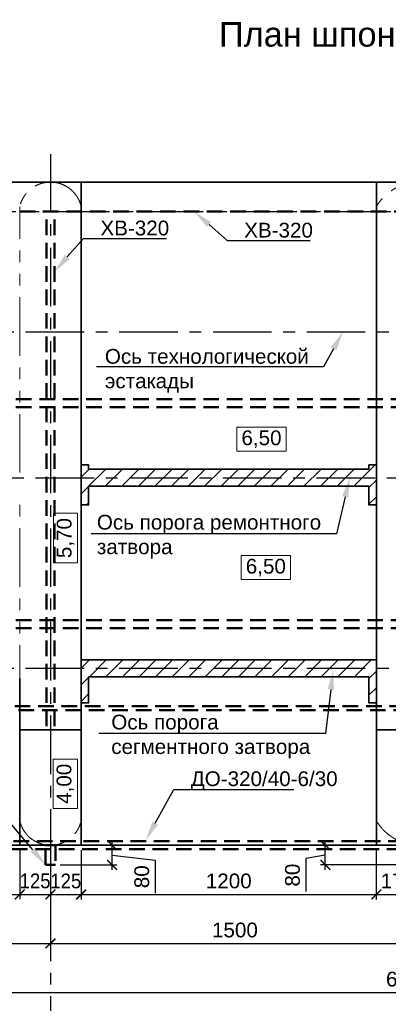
# Model space of a CAD drawing. Header units: millimetres. Extents: x -695122 to 440517, y 417968 to 574899.
# Tile 15 of 39: x -581687 to -566701, y 475319 to 515408. Entities that reach past the tile are written whole.
import ezdxf
from ezdxf import colors
from ezdxf.entities.mleader import LeaderData, LeaderLine
from ezdxf.math import Vec2, Vec3

# ---------------------------------------------------------------- set-up
doc = ezdxf.new("R2010")
doc.units = ezdxf.units.MM
for name, pattern in [('PHANTOM', [63.5, 31.75, -6.35, 6.35, -6.35, 6.35, -6.35]), ('осевая', [50.8, 31.75, -6.35, 6.35, -6.35]), ('штриховая', [19.05, 12.7, -6.35])]:
    doc.linetypes.add(name, pattern=pattern)
for name, color, linetype, lineweight in [('0_Выноски и размеры', 7, 'Continuous', 9), ('Бетон', 7, 'Continuous', 50), ('Отдел_Заглавные надписи', 7, 'Continuous', 30), ('Шпонка', 1, 'Continuous', 50)]:
    doc.layers.add(name, color=color, linetype=linetype, lineweight=lineweight)
for name, color, linetype in [('otmetki', 7, 'Continuous'), ('Оси', 1, 'осевая'), ('Размеры', 7, 'Continuous')]:
    doc.layers.add(name, color=color, linetype=linetype)
doc.styles.add('arial', font='arial.ttf')
doc.styles.add('Рогун1', font='arial.ttf')
doc.dimstyles.new('100 мм', dxfattribs={"dimscale": 100, "dimtxt": 3.5, "dimasz": 2, "dimexe": 1, "dimexo": 1, "dimgap": 1.2, "dimtad": 1, "dimdec": 0, "dimlfac": 0.1, "dimrnd": 0.0001, "dimtxsty": 'Рогун1', "dimblk": 'ARCHTICK', "dimcen": 2.5, "dimdle": 1, "dimaunit": 1, "dimadec": 1, "dimazin": 0, "dimtfac": 1, "dimtdec": 0, "dimtmove": 1, "dimatfit": 3, "dimldrblk": 'ARCHTICK', "dimfxl": 1, "dimtfill": 1, "dimarcsym": 0})

# ---------------------------------------------------------------- blocks, each defined once
blk = doc.blocks.new('_ArchTick')
at = {"color": 0, "linetype": 'ByBlock', "const_width": 0.15}
blk.add_lwpolyline([(-0.5, -0.5), (0.5, 0.5)], dxfattribs=at)
blk = doc.blocks.new('*D185')
at = {"layer": 'Defpoints', "color": 0, "ltscale": 200, "transparency": 16777216}
for p in [(-580237, 481795), (-577933, 481795), (-580237, 480995)]:
    blk.add_point(p, dxfattribs=at)
at = {"layer": 'Размеры', "color": 0, "lineweight": -2, "ltscale": 200, "transparency": 16777216}
for p, q in [((-577933, 480795), (-577933, 481995)), ((-580037, 481795), (-577733, 481795)), ((-577933, 481395), (-576175, 481183)), ((-576175, 481183), (-576175, 479844)), ((-580037, 480995), (-577733, 480995))]:
    blk.add_line(p, q, dxfattribs=at)
at = {"layer": 'Размеры', "color": 0, "lineweight": -2, "ltscale": 200, "transparency": 16777216, "xscale": 400, "yscale": 400, "zscale": 400}
for p, rotation in [((-577933, 481795), 90), ((-577933, 480995), 270)]:
    blk.add_blockref('_ArchTick', p, dxfattribs=dict(at, rotation=rotation))
at = {"layer": 'Размеры', "color": 0, "ltscale": 200, "transparency": 16777216, "insert": (-576722, 480513), "char_height": 600, "attachment_point": 5, "rotation": 90, "style": 'Рогун1'}
blk.add_mtext('80', dxfattribs=at)
blk = doc.blocks.new('*D260')
at = {"layer": 'Defpoints', "color": 0, "ltscale": 200, "transparency": 16777216}
for p in [(-569262, 481795), (-565637, 481795), (-565637, 480995)]:
    blk.add_point(p, dxfattribs=at)
at = {"layer": 'Размеры', "color": 0, "lineweight": -2, "ltscale": 200, "transparency": 16777216}
for p, q in [((-569262, 480795), (-569262, 481995)), ((-565837, 481795), (-569462, 481795)), ((-569262, 481395), (-570047, 481249)), ((-570047, 481249), (-570047, 479910)), ((-565837, 480995), (-569462, 480995))]:
    blk.add_line(p, q, dxfattribs=at)
at = {"layer": 'Размеры', "color": 0, "lineweight": -2, "ltscale": 200, "transparency": 16777216, "xscale": 400, "yscale": 400, "zscale": 400}
for p, rotation in [((-569262, 481795), 90), ((-569262, 480995), 270)]:
    blk.add_blockref('_ArchTick', p, dxfattribs=dict(at, rotation=rotation))
at = {"layer": 'Размеры', "color": 0, "ltscale": 200, "transparency": 16777216, "insert": (-570594, 480579), "char_height": 600, "attachment_point": 5, "rotation": 90, "style": 'Рогун1'}
blk.add_mtext('80', dxfattribs=at)
blk = doc.blocks.new('*D189')
at = {"layer": 'Defpoints', "color": 0, "transparency": 16777216}
for p in [(-580437, 481795), (-595437, 479795), (-580437, 477795)]:
    blk.add_point(p, dxfattribs=at)
at = {"layer": 'Размеры', "color": 0, "lineweight": -2, "transparency": 16777216}
for p, q in [((-580437, 481595), (-580437, 477595)), ((-595437, 479595), (-595437, 477595)), ((-595637, 477795), (-580237, 477795))]:
    blk.add_line(p, q, dxfattribs=at)
at = {"layer": 'Размеры', "color": 0, "lineweight": -2, "transparency": 16777216, "xscale": 400, "yscale": 400, "zscale": 400, "rotation": 180}
blk.add_blockref('_ArchTick', (-595437, 477795), dxfattribs=at)
at = {"layer": 'Размеры', "color": 0, "lineweight": -2, "transparency": 16777216, "xscale": 400, "yscale": 400, "zscale": 400}
blk.add_blockref('_ArchTick', (-580437, 477795), dxfattribs=at)
at = {"layer": 'Размеры', "color": 0, "transparency": 16777216, "insert": (-587937, 478341), "char_height": 600, "attachment_point": 5, "style": 'Рогун1'}
blk.add_mtext('1500', dxfattribs=at)
blk = doc.blocks.new('*D165')
at = {"layer": 'Defpoints', "color": 0, "transparency": 16777216}
for p in [(-580437, 481795), (-565437, 481795), (-565437, 477795)]:
    blk.add_point(p, dxfattribs=at)
at = {"layer": 'Размеры', "color": 0, "lineweight": -2, "transparency": 16777216}
for p, q in [((-580437, 481595), (-580437, 477595)), ((-565437, 481595), (-565437, 477595)), ((-580637, 477795), (-565237, 477795))]:
    blk.add_line(p, q, dxfattribs=at)
at = {"layer": 'Размеры', "color": 0, "lineweight": -2, "transparency": 16777216, "xscale": 400, "yscale": 400, "zscale": 400, "rotation": 180}
blk.add_blockref('_ArchTick', (-580437, 477795), dxfattribs=at)
at = {"layer": 'Размеры', "color": 0, "lineweight": -2, "transparency": 16777216, "xscale": 400, "yscale": 400, "zscale": 400}
blk.add_blockref('_ArchTick', (-565437, 477795), dxfattribs=at)
at = {"layer": 'Размеры', "color": 0, "transparency": 16777216, "insert": (-572937, 478341), "char_height": 600, "attachment_point": 5, "style": 'Рогун1'}
blk.add_mtext('1500', dxfattribs=at)
blk = doc.blocks.new('*D167')
at = {"layer": 'Defpoints', "color": 0, "transparency": 16777216}
for p in [(-596287, 481795), (-535437, 481795), (-535437, 475795)]:
    blk.add_point(p, dxfattribs=at)
at = {"layer": 'Размеры', "color": 0, "lineweight": -2, "transparency": 16777216}
for p, q in [((-596287, 481595), (-596287, 475595)), ((-535437, 481595), (-535437, 475595)), ((-596487, 475795), (-535237, 475795))]:
    blk.add_line(p, q, dxfattribs=at)
at = {"layer": 'Размеры', "color": 0, "lineweight": -2, "transparency": 16777216, "xscale": 400, "yscale": 400, "zscale": 400, "rotation": 180}
blk.add_blockref('_ArchTick', (-596287, 475795), dxfattribs=at)
at = {"layer": 'Размеры', "color": 0, "lineweight": -2, "transparency": 16777216, "xscale": 400, "yscale": 400, "zscale": 400}
blk.add_blockref('_ArchTick', (-535437, 475795), dxfattribs=at)
at = {"layer": 'Размеры', "color": 0, "transparency": 16777216, "insert": (-565862, 476341), "char_height": 600, "attachment_point": 5, "style": 'Рогун1'}
blk.add_mtext('6085', dxfattribs=at)
blk = doc.blocks.new('*D173')
at = {"layer": 'Defpoints', "color": 0, "transparency": 16777216}
for p in [(-593687, 481795), (-581687, 481795), (-581687, 479795)]:
    blk.add_point(p, dxfattribs=at)
at = {"layer": 'Размеры', "color": 0, "lineweight": -2, "transparency": 16777216}
for p, q in [((-593687, 481595), (-593687, 479595)), ((-581687, 481595), (-581687, 479595)), ((-593887, 479795), (-581487, 479795))]:
    blk.add_line(p, q, dxfattribs=at)
at = {"layer": 'Размеры', "color": 0, "lineweight": -2, "transparency": 16777216, "xscale": 400, "yscale": 400, "zscale": 400, "rotation": 180}
blk.add_blockref('_ArchTick', (-593687, 479795), dxfattribs=at)
at = {"layer": 'Размеры', "color": 0, "lineweight": -2, "transparency": 16777216, "xscale": 400, "yscale": 400, "zscale": 400}
blk.add_blockref('_ArchTick', (-581687, 479795), dxfattribs=at)
at = {"layer": 'Размеры', "color": 0, "transparency": 16777216, "insert": (-587687, 480341), "char_height": 600, "attachment_point": 5, "style": 'Рогун1'}
blk.add_mtext('1200', dxfattribs=at)
blk = doc.blocks.new('*D174')
at = {"layer": 'Defpoints', "color": 0, "transparency": 16777216}
for p in [(-579187, 481795), (-567187, 481795), (-567187, 479791)]:
    blk.add_point(p, dxfattribs=at)
at = {"layer": 'Размеры', "color": 0, "lineweight": -2, "transparency": 16777216}
for p, q in [((-579187, 481595), (-579187, 479591)), ((-567187, 481595), (-567187, 479591)), ((-579387, 479791), (-566987, 479791))]:
    blk.add_line(p, q, dxfattribs=at)
at = {"layer": 'Размеры', "color": 0, "lineweight": -2, "transparency": 16777216, "xscale": 400, "yscale": 400, "zscale": 400, "rotation": 180}
blk.add_blockref('_ArchTick', (-579187, 479791), dxfattribs=at)
at = {"layer": 'Размеры', "color": 0, "lineweight": -2, "transparency": 16777216, "xscale": 400, "yscale": 400, "zscale": 400}
blk.add_blockref('_ArchTick', (-567187, 479791), dxfattribs=at)
at = {"layer": 'Размеры', "color": 0, "transparency": 16777216, "insert": (-573187, 480338), "char_height": 600, "attachment_point": 5, "style": 'Рогун1'}
blk.add_mtext('1200', dxfattribs=at)
blk = doc.blocks.new('*D161')
at = {"layer": 'Defpoints', "color": 0, "transparency": 16777216}
for p in [(-580437, 481795), (-579187, 481795), (-579187, 479791)]:
    blk.add_point(p, dxfattribs=at)
at = {"layer": 'Размеры', "color": 0, "lineweight": -2, "transparency": 16777216}
for p, q in [((-580437, 481595), (-580437, 479591)), ((-579187, 481595), (-579187, 479591)), ((-580637, 479791), (-578987, 479791))]:
    blk.add_line(p, q, dxfattribs=at)
at = {"layer": 'Размеры', "color": 0, "lineweight": -2, "transparency": 16777216, "xscale": 400, "yscale": 400, "zscale": 400, "rotation": 180}
blk.add_blockref('_ArchTick', (-580437, 479791), dxfattribs=at)
at = {"layer": 'Размеры', "color": 0, "lineweight": -2, "transparency": 16777216, "xscale": 400, "yscale": 400, "zscale": 400}
blk.add_blockref('_ArchTick', (-579187, 479791), dxfattribs=at)
at = {"layer": 'Размеры', "color": 0, "transparency": 16777216, "insert": (-579812, 480338), "char_height": 600, "attachment_point": 5, "style": 'Рогун1'}
blk.add_mtext('{\\W0.9;125}', dxfattribs=at)
blk = doc.blocks.new('*D249')
at = {"layer": 'Defpoints', "color": 0, "transparency": 16777216}
for p in [(-567187, 481795), (-565437, 481795), (-565437, 479791)]:
    blk.add_point(p, dxfattribs=at)
at = {"layer": 'Размеры', "color": 0, "lineweight": -2, "transparency": 16777216}
for p, q in [((-567187, 481595), (-567187, 479591)), ((-565437, 481595), (-565437, 479591)), ((-567387, 479791), (-565237, 479791))]:
    blk.add_line(p, q, dxfattribs=at)
at = {"layer": 'Размеры', "color": 0, "lineweight": -2, "transparency": 16777216, "xscale": 400, "yscale": 400, "zscale": 400, "rotation": 180}
blk.add_blockref('_ArchTick', (-567187, 479791), dxfattribs=at)
at = {"layer": 'Размеры', "color": 0, "lineweight": -2, "transparency": 16777216, "xscale": 400, "yscale": 400, "zscale": 400}
blk.add_blockref('_ArchTick', (-565437, 479791), dxfattribs=at)
at = {"layer": 'Размеры', "color": 0, "transparency": 16777216, "insert": (-566312, 480338), "char_height": 600, "attachment_point": 5, "style": 'Рогун1'}
blk.add_mtext('175', dxfattribs=at)
blk = doc.blocks.new('*D250')
at = {"layer": 'Defpoints', "color": 0, "transparency": 16777216}
for p in [(-581687, 481795), (-580437, 481795), (-580437, 479795)]:
    blk.add_point(p, dxfattribs=at)
at = {"layer": 'Размеры', "color": 0, "lineweight": -2, "transparency": 16777216}
for p, q in [((-581687, 481595), (-581687, 479595)), ((-580437, 481595), (-580437, 479595)), ((-581887, 479795), (-580237, 479795))]:
    blk.add_line(p, q, dxfattribs=at)
at = {"layer": 'Размеры', "color": 0, "lineweight": -2, "transparency": 16777216, "xscale": 400, "yscale": 400, "zscale": 400, "rotation": 180}
blk.add_blockref('_ArchTick', (-581687, 479795), dxfattribs=at)
at = {"layer": 'Размеры', "color": 0, "lineweight": -2, "transparency": 16777216, "xscale": 400, "yscale": 400, "zscale": 400}
blk.add_blockref('_ArchTick', (-580437, 479795), dxfattribs=at)
at = {"layer": 'Размеры', "color": 0, "transparency": 16777216, "insert": (-581062, 480341), "char_height": 600, "attachment_point": 5, "style": 'Рогун1'}
blk.add_mtext('{\\W0.9;125}', dxfattribs=at)

msp = doc.modelspace()

# ---------------------------------------------------------------- hatches: boundary and pattern name
h = msp.add_hatch()
h.set_pattern_fill('ANSI31', color=256, scale=150)
h.set_pattern_definition([(45, (-874038.25, -3493.4), (-336.7596, 336.7596), [])])
h.paths.add_polyline_path([(-579186.812182, 495650.1528536), (-578886.812182, 495650.1528536), (-578886.812182, 496410.1528536), (-567486.8121819, 496410.1528536), (-567486.8121819, 495650.1528536), (-567186.8121819, 495650.1528536), (-567186.8121819, 497280.1528536), (-567486.8121819, 497280.1528536), (-567486.8121819, 497110.1528536), (-578886.812182, 497110.1528536), (-578886.812182, 497280.1528536), (-579186.812182, 497280.1528536)])
at = {"ltscale": 100}
h = msp.add_hatch(dxfattribs=at)
h.set_pattern_fill('ANSI31', color=256, scale=150)
h.set_pattern_definition([(45, (-940673.92, -154690.2), (-336.7596, 336.7596), [])])
h.paths.add_polyline_path([(-579186.8121815, 489345.1528517), (-567186.8121819, 489345.1528517), (-567186.8121824, 488584.1528517), (-567186.8121824, 487586.1528517), (-567486.8121819, 487586.1528517), (-567486.8121819, 488645.1528517), (-578886.812182, 488645.1528517), (-578886.812182, 487586.1528517), (-579186.812182, 487586.1528517)])

# ---------------------------------------------------------------- linework, layer by layer
at = {"layer": '0_Выноски и размеры', "ltscale": 100}
for points in [[(-572865.7375191, 497838.8337633), (-570848.1247293, 497838.8337633), (-570848.1247293, 498817.7971144), (-572865.7375191, 498817.7971144)], [(-579335.5287874, 493292.5489133), (-579335.5287874, 495310.1617031), (-580314.4921385, 495310.1617031), (-580314.4921385, 493292.5489133)], [(-579342.0381791, 483288.6252636), (-579342.0381791, 485306.2380534), (-580321.0015302, 485306.2380534), (-580321.0015302, 483288.6252636)]]:
    msp.add_lwpolyline(points, close=True, dxfattribs=at)
at = {"layer": '0_Выноски и размеры', "ltscale": 100, "elevation": 0}
msp.add_lwpolyline([(-572688.727057, 492611.400653), (-570671.1142672, 492611.400653), (-570671.1142672, 493590.3640041), (-572688.727057, 493590.3640041)], close=True, dxfattribs=at)
at = {"layer": 'Defpoints', "linetype": 'PHANTOM', "lineweight": 0, "ltscale": 75}
for points in [[(-581686.8121819, 496965.1528517), (-581686.8121819, 507795.1528517, -0.8), (-579186.8121819, 507795.1528518), (-579186.8121819, 496965.1528517)], [(-563686.8121805, 496965.1528567), (-563686.8121823, 507795.1528522, 0.5714285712), (-567186.8121817, 507795.1528522), (-567186.8121805, 496965.1528517)], [(-579186.8121819, 495965.1528517), (-579186.8121819, 482795.1528515, -0.8), (-581686.8121819, 482795.1528521), (-581686.8121819, 495965.1528517)], [(-567186.812182, 495965.1528517), (-567186.8121817, 482795.1528513, 0.5714285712), (-563686.8121823, 482795.1528513), (-563686.812182, 495965.1528567)]]:
    msp.add_lwpolyline(points, format="xyb", dxfattribs=at)
at = {"layer": 'Бетон', "color": 2, "lineweight": 35, "ltscale": 10}
msp.add_lwpolyline([(-535451.812182, 508795.1528517), (-535451.812182, 510395.1528517), (-537186.8121812, 510395.1528517), (-540386.8121812, 508795.1528517), (-596286.812182, 508795.1528517), (-596286.812182, 481795.1528517), (-535451.812182, 481795.1528517)], close=True, dxfattribs=at)
for points in [[(-579186.8121819, 508795.1528517), (-579186.8121819, 496450.1528517)], [(-567186.8121812, 496450.1528517), (-567186.8121812, 508795.1528517)], [(-579186.812182, 495650.1528536), (-578886.812182, 495650.1528536), (-578886.812182, 496410.1528536), (-567486.8121819, 496410.1528536), (-567486.8121819, 495650.1528536), (-567186.8121819, 495650.1528536), (-567186.8121819, 497280.1528536), (-567486.8121819, 497280.1528536), (-567486.8121819, 497110.1528536), (-578886.812182, 497110.1528536), (-578886.812182, 497280.1528536), (-579186.812182, 497280.1528536)], [(-579186.8121819, 496975.1528517), (-579186.8121819, 495710.1528517)], [(-567186.8121812, 496975.1528517), (-567186.8121812, 495710.1528517)], [(-579186.8121819, 495700.1528517), (-579186.8121819, 489279.1528517)], [(-567186.8121819, 489279.1528517), (-567186.8121819, 489295.1528517), (-567186.8121819, 495700.1528517)], [(-579186.8121819, 489350.1528517), (-567186.8121818, 489350.1528517)], [(-579186.8121819, 489295.1528517), (-579186.8121816, 488589.1528517)], [(-567186.8121819, 489295.1528505), (-567186.8121816, 488589.1528517)], [(-581686.8121819, 481795.1528517), (-581686.8121819, 488579.1528517)], [(-579186.8121819, 487591.1528517), (-578886.8121819, 487591.1528517), (-578886.8121819, 488650.1528517), (-567486.8121818, 488650.1528517), (-567486.8121818, 487591.1528517), (-567186.8121818, 487591.1528517)], [(-579186.8121819, 488579.1528517), (-579186.8121819, 481795.1528517)], [(-567186.8121818, 481795.1528517), (-567186.8121818, 488579.1528517)], [(-581686.8121819, 486495.1528517), (-579186.8121819, 486495.1528517)], [(-567186.8121818, 486495.1528517), (-563686.8121822, 486495.1528517)]]:
    msp.add_lwpolyline(points, dxfattribs=at)
at = {"layer": 'Оси', "linetype": 'осевая', "ltscale": 75}
for p, q in [((-604307.6126689, 502705.1528517), (-532770.6213395, 502705.1528517)), ((-603905.2163474, 496760.1528536), (-532770.6213395, 496760.1528536)), ((-604307.6126689, 489000.1528517), (-532770.6213395, 489000.1528517))]:
    msp.add_line(p, q, dxfattribs=at)
for points in [[(-580436.8121411, 509935.500807), (-580436.8121767, 475050.8541315)], [(-603274.4781266, 507595.1528517), (-540103.5722466, 507595.1528517), (-536903.5722466, 509195.1528532), (-533970.1353933, 509195.1528531)]]:
    msp.add_lwpolyline(points, dxfattribs=at)
at = {"layer": 'Шпонка', "linetype": 'штриховая', "ltscale": 50}
for points in [[(-536436.8121812, 509195.1528532), (-536903.5722466, 509195.1528532), (-540103.5722466, 507595.1528517), (-594436.812182, 507595.1528517)], [(-580596.8121649, 486636.9473476), (-580596.8121649, 507595.1528517)], [(-580276.8121649, 486636.9473476), (-580276.8121649, 507595.1528517)], [(-550276.8121818, 504695.1528517), (-539186.8121818, 504695.1528517), (-539186.8121818, 487295.1528517), (-594486.812182, 487295.1528517)], [(-550276.8121818, 504535.1528517), (-539346.8121818, 504535.1528517), (-539346.8121818, 487455.1528517), (-594486.812182, 487455.1528517)], [(-536436.8121812, 499955.1528517), (-594436.812182, 499955.1528517)], [(-536436.8121812, 499635.1528517), (-594436.812182, 499635.1528517)], [(-536436.8121812, 490955.1528517), (-594436.812182, 490955.1528517)], [(-536436.8121812, 490635.1528517), (-594436.812182, 490635.1528517)]]:
    msp.add_lwpolyline(points, dxfattribs=at)
for points in [[(-534636.812182, 481955.1528517), (-596286.812182, 481955.1528517), (-596286.812182, 481635.1528517), (-534636.812182, 481635.1528517)], [(-580636.8121698, 480995.1528517), (-580636.8121822, 481795.1528517), (-580236.8121822, 481795.1528517), (-580236.8121698, 480995.1528517)]]:
    msp.add_lwpolyline(points, close=True, dxfattribs=at)

# ---------------------------------------------------------------- texts
at = {"layer": 'otmetki', "char_height": 600, "width": 2017.61278979, "attachment_point": 5, "style": 'arial'}
for insert in [(-571856.9311242, 498328.3154389), (-571679.9206621, 493100.8823286)]:
    msp.add_mtext('6,50', dxfattribs=dict(at, insert=insert))
at = {"layer": 'otmetki', "char_height": 600, "width": 2017.61278979, "attachment_point": 5, "rotation": 90, "style": 'arial'}
for s, insert in [('5,70', (-579825.010463, 494301.3553082)), ('4,00', (-579831.5198546, 484297.4316585))]:
    msp.add_mtext(s, dxfattribs=dict(at, insert=insert))
at = {"layer": 'Отдел_Заглавные надписи', "insert": (-566894.5640358, 514662.4971953), "char_height": 1000, "width": 25122.503677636, "attachment_point": 5, "style": 'arial'}
msp.add_mtext('План шпонок (1:200)', dxfattribs=at)

# ---------------------------------------------------------------- dimensions: what is measured, and where the dimension line sits
at = {"layer": 'Размеры', "ltscale": 200}
for base, p1, p2, angle, picture, middle, dimtype in [((-577932.7255685, 481795.1528517), (-580236.8121698, 480995.1528517), (-580236.8121698, 481795.1528517), 90, '*D185', (-576175.4533679, 480942.604688), 160), ((-569262.3712664, 481795.1528517), (-565636.8121697, 480995.1528517), (-565636.812182, 481795.1528517), 90.000000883, '*D260', (-570047.4059363, 481008.5417468), 161)]:
    dim = msp.add_linear_dim(base=base, p1=p1, p2=p2, angle=angle, dimstyle='100 мм', override={"dimscale": 200, "dimtxt": 3, "dimdec": 6, "dimtfill": 0}, dxfattribs=at)
    dim.commit()
    dim.dimension.update_dxf_attribs({"geometry": picture, "text_midpoint": middle, "dimtype": dimtype})
at = {"layer": 'Размеры'}
for base, p1, p2, picture, middle in [((-535436.8121819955, 475795.1528517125), (-596286.8121819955, 481795.1528517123), (-535436.8121819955, 481795.1528517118), '*D167', (-565861.8121819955, 476341.4966443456)), ((-580436.8121819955, 477795.1528517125), (-595436.8121819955, 479795.1528517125), (-580436.8121819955, 481795.1528517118), '*D189', (-587936.8121819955, 478341.4966443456)), ((-581686.8121819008, 479795.1528517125), (-593686.8121819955, 481795.1528517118), (-581686.8121819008, 481795.1528517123), '*D173', (-587686.8121819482, 480341.4966443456)), ((-565436.8121819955, 477795.1528517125), (-580436.8121819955, 481795.1528517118), (-565436.8121819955, 481795.1528517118), '*D165', (-572936.8121819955, 478341.4966443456)), ((-567186.8121817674, 479791.4028517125), (-579186.8121819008, 481795.1528517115), (-567186.8121817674, 481795.1528517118), '*D174', (-573186.8121818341, 480337.7466443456))]:
    dim = msp.add_linear_dim(base=base, p1=p1, p2=p2, dimstyle='100 мм', override={"dimscale": 200, "dimtxt": 3, "dimdec": 6, "dimtfill": 0}, dxfattribs=at)
    dim.commit()
    dim.dimension.update_dxf_attribs({"geometry": picture, "text_midpoint": middle})
for base, p1, p2, picture, middle in [((-580436.8121411, 479795.1528517), (-581686.8121819, 481795.1528517), (-580436.8121411, 481795.1528451), '*D250', (-581061.8121615, 479795.1528517)), ((-579186.8121819, 479791.4028517), (-580436.8121822, 481795.1528517), (-579186.8121819, 481795.1528517), '*D161', (-579811.812182, 479791.4028517))]:
    dim = msp.add_linear_dim(base=base, p1=p1, p2=p2, text='{\\W0.9;<>}', dimstyle='100 мм', override={"dimscale": 200, "dimtxt": 3, "dimdec": 6, "dimtfill": 0}, dxfattribs=at)
    dim.commit()
    dim.dimension.update_dxf_attribs({"geometry": picture, "text_midpoint": middle, "dimtype": 160})
dim = msp.add_linear_dim(base=(-565436.812182, 479791.4028517), p1=(-567186.8121818, 481795.1528517), p2=(-565436.812182, 481795.1528517), dimstyle='100 мм', override={"dimscale": 200, "dimtxt": 3, "dimdec": 6, "dimtfill": 0}, dxfattribs=at)
dim.commit()
dim.dimension.update_dxf_attribs({"geometry": '*D249', "text_midpoint": (-566311.8121819, 479791.4028517), "dimtype": 160})

# ---------------------------------------------------------------- leaders
at = {"ltscale": 100}
ml = msp.add_multileader_mtext('Standard', dxfattribs=at)
ml.set_content('ХВ-320', color=256, style='arial')
ml.set_leader_properties()
ml.build(insert=Vec2(0, 0))
ml.multileader.update_dxf_attribs({"text_left_attachment_type": 6, "text_right_attachment_type": 6, "dogleg_length": 687.405528, "arrow_head_size": 800})
ctx = ml.context
ctx.base_point, ctx.char_height, ctx.arrow_head_size, ctx.landing_gap_size, ctx.plane_origin = Vec3(-572563.8598106, 506419.6959712), 600, 800, 4, Vec3(-573853.8936865, 516826.6056266)
ctx.left_attachment, ctx.right_attachment = 6, 6
notes = []
notes.append((ctx, [(0, (1, 1, 0), (-573251.2653386, 506419.6959712), (1, 0), 687.405528, [(0, [(-574592.0173137, 507595.1528517)], 0, [])])]))
ctx.mtext.insert, ctx.mtext.width, ctx.mtext.defined_height, ctx.mtext.flow_direction = Vec3(-572559.8598106, 507139.6959712), 4152.054766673, 383.2878581, 5
ml = msp.add_multileader_mtext('Standard', dxfattribs=at)
ml.set_content('ХВ-320', color=256, style='arial')
ml.set_leader_properties()
ml.build(insert=Vec2(0, 0))
ml.multileader.update_dxf_attribs({"text_left_attachment_type": 6, "text_right_attachment_type": 6, "dogleg_length": 687.405528, "arrow_head_size": 800})
ctx = ml.context
ctx.base_point, ctx.char_height, ctx.arrow_head_size, ctx.landing_gap_size, ctx.plane_origin = Vec3(-578408.6546618, 506505.9456722), 600, 800, 4, Vec3(-579698.6885377, 513643.389201)
ctx.left_attachment, ctx.right_attachment = 6, 6
notes.append((ctx, [(0, (1, 1, 0), (-579096.0601898, 506505.9456722), (1, 0), 687.405528, [(0, [(-580276.8121649, 505144.6047416)], 0, [])])]))
ctx.mtext.insert, ctx.mtext.width, ctx.mtext.defined_height, ctx.mtext.flow_direction = Vec3(-578404.6546618, 507225.9456722), 4152.054766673, 383.2878581, 5
ml = msp.add_multileader_mtext('Standard', dxfattribs=at)
ml.set_content('Ось технологической\\Pэстакады', color=256, style='arial')
ml.set_leader_properties()
ml.build(insert=Vec2(0, 0))
ml.multileader.update_dxf_attribs({"text_left_attachment_type": 6, "text_right_attachment_type": 6, "arrow_head_size": 800})
ctx = ml.context
ctx.base_point, ctx.char_height, ctx.arrow_head_size, ctx.landing_gap_size, ctx.plane_origin = Vec3(-578228.1580371, 501277.6919412), 600, 800, 4, Vec3(-589751.4507547, 518146.4778223)
ctx.left_attachment, ctx.right_attachment = 6, 6
notes.append((ctx, [(1, (1, 1, 0), (-569337.800258, 501277.6919412), (-1, 0), 687.405528, [(0, [(-568539.1170042, 502705.1528517)], 0, [])])]))
ctx.mtext.insert, ctx.mtext.width, ctx.mtext.defined_height, ctx.mtext.flow_direction = Vec3(-578224.1580371, 502000.8843014), 8451.429208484, 766.5757162, 5
ml = msp.add_multileader_mtext('Standard', dxfattribs=at)
ml.set_content('Ось порога ремонтного затвора', color=256, style='arial')
ml.set_leader_properties()
ml.build(insert=Vec2(0, 0))
ml.multileader.update_dxf_attribs({"text_left_attachment_type": 6, "text_right_attachment_type": 6, "arrow_head_size": 800})
ctx = ml.context
ctx.base_point, ctx.char_height, ctx.arrow_head_size, ctx.landing_gap_size, ctx.plane_origin = Vec3(-578554.5628967, 494481.1850105), 600, 800, 4, Vec3(-588395.89168, 506867.5086629)
ctx.left_attachment, ctx.right_attachment = 6, 6
notes.append((ctx, [(1, (1, 1, 0), (-568810.4534123, 494481.1850105), (-1, 0), 687.405528, [(0, [(-568263.7647612, 496760.1528536)], 0, [])])]))
ctx.mtext.insert, ctx.mtext.width, ctx.mtext.defined_height, ctx.mtext.flow_direction = Vec3(-578550.5628967, 495247.7607267), 9194.161877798, 766.5757162, 5
ml = msp.add_multileader_mtext('Standard', dxfattribs=at)
ml.set_content('Ось порога сегментного затвора', color=256, style='arial')
ml.set_leader_properties()
ml.build(insert=Vec2(0, 0))
ml.multileader.update_dxf_attribs({"text_left_attachment_type": 6, "text_right_attachment_type": 6, "arrow_head_size": 800})
ctx = ml.context
ctx.base_point, ctx.char_height, ctx.arrow_head_size, ctx.landing_gap_size, ctx.plane_origin = Vec3(-577968.4328839, 486344.2642204), 600, 800, 4, Vec3(-590614.698429, 500173.1216038)
ctx.left_attachment, ctx.right_attachment = 6, 6
notes.append((ctx, [(1, (1, 1, 0), (-569249.1528675, 486344.2642204), (-1, 0), 687.405528, [(0, [(-568943.3546816, 488929.1528517)], 0, [])])]))
ctx.mtext.insert, ctx.mtext.width, ctx.mtext.defined_height, ctx.mtext.flow_direction = Vec3(-577964.4328839, 487110.8399366), 8451.429208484, 766.5757162, 5
ml = msp.add_multileader_mtext('Standard', dxfattribs=at)
ml.set_content('ДО-320/40-6/30', color=256, style='arial')
ml.set_leader_properties()
ml.build(insert=Vec2(0, 0))
ml.multileader.update_dxf_attribs({"text_left_attachment_type": 6, "text_right_attachment_type": 6, "dogleg_length": 687.405528, "arrow_head_size": 800})
ctx = ml.context
ctx.base_point, ctx.char_height, ctx.arrow_head_size, ctx.landing_gap_size, ctx.plane_origin = Vec3(-574736.1915629, 484064.6282174), 600, 800, 4, Vec3(-575823.8156055, 490127.3070051)
ctx.left_attachment, ctx.right_attachment = 6, 6
notes.append((ctx, [(0, (1, 1, 0), (-575423.597091, 484064.6282174), (1, 0), 687.405528, [(0, [(-576561.9392326, 481995.1528517)], 0, [])])]))
ctx.mtext.insert, ctx.mtext.width, ctx.mtext.defined_height, ctx.mtext.flow_direction = Vec3(-574732.1915629, 484804.6009323), 4152.054766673, 383.2878581, 5
ml = msp.add_multileader_mtext('Standard', dxfattribs=at)
ml.set_content('ДО-320/40-6/30', color=256, style='arial')
ml.set_leader_properties()
ml.build(insert=Vec2(0, 0))
ml.multileader.update_dxf_attribs({"text_left_attachment_type": 6, "text_right_attachment_type": 6, "dogleg_length": 687.405528, "arrow_head_size": 800})
ctx = ml.context
ctx.base_point, ctx.char_height, ctx.arrow_head_size, ctx.landing_gap_size, ctx.plane_origin = Vec3(-589223.1178553, 483299.5740676), 600, 800, 4, Vec3(-593498.6885422, 489127.3070051)
ctx.left_attachment, ctx.right_attachment = 6, 6
notes.append((ctx, [(1, (1, 1, 0), (-582594.8337461, 483299.5740676), (-1, 0), 687.405528, [(0, [(-591486.8121758, 481395.1528517)], 0, []), (1, [(-580636.8121698, 480995.1528517)], 0, [])])]))
ctx.mtext.insert, ctx.mtext.width, ctx.mtext.defined_height, ctx.mtext.flow_direction = Vec3(-589219.1178553, 484039.5467825), 4152.054766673, 383.2878581, 5
for ctx, leaders in notes:
    for number, flags, end, landing, length, lines in leaders:
        leader = LeaderData()
        leader.index, (leader.has_last_leader_line, leader.has_dogleg_vector, leader.attachment_direction) = number, flags
        leader.last_leader_point, leader.dogleg_vector, leader.dogleg_length = Vec3(end), Vec3(landing), length
        for number, points, colour, breaks in lines:
            line = LeaderLine()
            line.index, line.vertices, line.color, line.breaks = number, Vec3.list(points), colors.encode_raw_color(colour), breaks
            leader.lines.append(line)
        ctx.leaders.append(leader)

doc.saveas('drawing.dxf')
